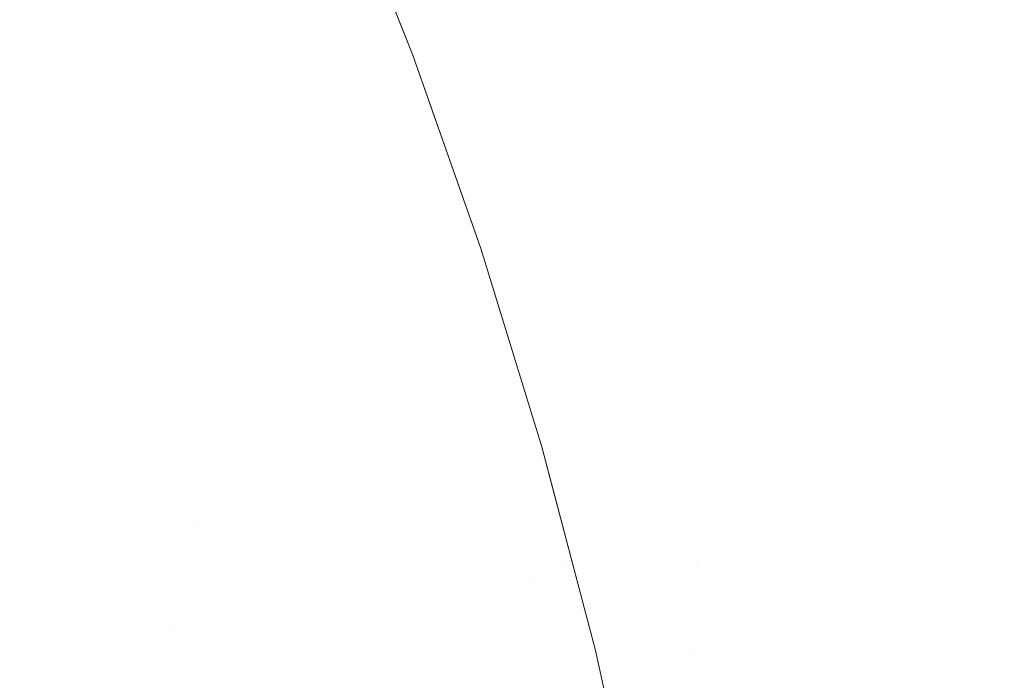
# Model space of a CAD drawing. Header units: centimetres. Extents: x -21.6 to 22.7, y 3.4 to 5.2.
# Tile 157 of 256: x -6.7249 to -6.7035, y 5.1276 to 5.142. Entities that reach past the tile are written whole.
import ezdxf

# ---------------------------------------------------------------- set-up
doc = ezdxf.new("R2010")
doc.units = ezdxf.units.CM
doc.header["$LTSCALE"] = 2.54
doc.layers.add('Lucido design-1', color=7, linetype='Continuous')

# ---------------------------------------------------------------- blocks, each defined once
blk = doc.blocks.new('Gruppo-4-1')
at = {"color": 7, "linetype": 'Continuous', "lineweight": 9}
for points, invisible_edges in [([(-6.717987, 5.145317, -1872.715514), (-6.716369, 5.14124, -1872.715514), (-6.716369, 5.14124, -1872.915514), (-6.717474, 5.144025, -1872.915514)], 10), ([(-6.716369, 5.14124, -1872.715514), (-6.717987, 5.145317, -1872.715514), (-6.717412, 5.144032, -1872.712074), (-6.716618, 5.142016, -1872.712104)], 14), ([(-6.725046, 5.141868, -1872.957266), (-6.725858, 5.14371, -1872.957266), (-6.724976, 5.144288, -1872.954529), (-6.724153, 5.142422, -1872.954529)], 15), ([(-6.721164, 5.144277, -1872.943094), (-6.720354, 5.142333, -1872.943094), (-6.721017, 5.141944, -1872.946019), (-6.72182, 5.14387, -1872.946019)], 15), ([(-6.71681, 5.141934, -1872.921758), (-6.717602, 5.143947, -1872.921758), (-6.717493, 5.144011, -1872.918638), (-6.716699, 5.141995, -1872.918638)], 15), ([(-6.716699, 5.141995, -1872.918638), (-6.717493, 5.144011, -1872.918638), (-6.717474, 5.144025, -1872.915514), (-6.716369, 5.14124, -1872.915514)], 11), ([(-6.72182, 5.14387, -1872.946019), (-6.721017, 5.141944, -1872.946019), (-6.721744, 5.141518, -1872.948903), (-6.722539, 5.143424, -1872.948903)], 15), ([(-6.71725, 5.14169, -1872.927965), (-6.718038, 5.143691, -1872.927965), (-6.717784, 5.14384, -1872.924868), (-6.716993, 5.141832, -1872.924868)], 15), ([(-6.716993, 5.141832, -1872.924868), (-6.717784, 5.14384, -1872.924868), (-6.717602, 5.143947, -1872.921758), (-6.71681, 5.141934, -1872.921758)], 15), ([(-6.717578, 5.141509, -1872.931044), (-6.718363, 5.143501, -1872.931044), (-6.718038, 5.143691, -1872.927965), (-6.71725, 5.14169, -1872.927965)], 15), ([(-6.722539, 5.143424, -1872.948903), (-6.721744, 5.141518, -1872.948903), (-6.722531, 5.141056, -1872.95174), (-6.723317, 5.142941, -1872.95174)], 15), ([(-6.717978, 5.141287, -1872.934101), (-6.718758, 5.143269, -1872.934101), (-6.718363, 5.143501, -1872.931044), (-6.717578, 5.141509, -1872.931044)], 15), ([(-6.718447, 5.141027, -1872.93713), (-6.719223, 5.142996, -1872.93713), (-6.718758, 5.143269, -1872.934101), (-6.717978, 5.141287, -1872.934101)], 15), ([(-6.723317, 5.142941, -1872.95174), (-6.722531, 5.141056, -1872.95174), (-6.723377, 5.140559, -1872.954529), (-6.724153, 5.142422, -1872.954529)], 15), ([(-6.718985, 5.140729, -1872.940129), (-6.719755, 5.142684, -1872.940129), (-6.719223, 5.142996, -1872.93713), (-6.718447, 5.141027, -1872.93713)], 15), ([(-6.719591, 5.140394, -1872.943094), (-6.720354, 5.142333, -1872.943094), (-6.719755, 5.142684, -1872.940129), (-6.718985, 5.140729, -1872.940129)], 15), ([(22.630348, 5.13848, -1872.223126), (22.630348, 5.142474, -1872.224883), (-21.503423, 5.142474, -1872.224883), (-21.503423, 5.142012, -1872.22468)], 10), ([(-6.724153, 5.142422, -1872.954529), (-6.723377, 5.140559, -1872.954529), (-6.72428, 5.14003, -1872.957266), (-6.725046, 5.141868, -1872.957266)], 15), ([(-6.720261, 5.140023, -1872.946019), (-6.721017, 5.141944, -1872.946019), (-6.720354, 5.142333, -1872.943094), (-6.719591, 5.140394, -1872.943094)], 15), ([(-21.503423, 5.142012, -1872.22468), (-21.503423, 5.139998, -1872.223794), (22.630348, 5.13848, -1872.223126)], 10), ([(-6.725046, 5.141868, -1872.957266), (-6.72428, 5.14003, -1872.957266), (-6.725237, 5.139469, -1872.959948), (-6.725992, 5.141281, -1872.959948)], 15), ([(-6.720995, 5.139617, -1872.948903), (-6.721744, 5.141518, -1872.948903), (-6.721017, 5.141944, -1872.946019), (-6.720261, 5.140023, -1872.946019)], 15), ([(-6.716993, 5.141832, -1872.924868), (-6.716251, 5.139833, -1872.924868), (-6.71651, 5.139698, -1872.927965), (-6.71725, 5.14169, -1872.927965)], 15), ([(-6.71681, 5.141934, -1872.921758), (-6.716065, 5.13993, -1872.921758), (-6.716251, 5.139833, -1872.924868), (-6.716993, 5.141832, -1872.924868)], 15), ([(-6.716699, 5.141995, -1872.918638), (-6.715953, 5.139988, -1872.918638), (-6.716065, 5.13993, -1872.921758), (-6.71681, 5.141934, -1872.921758)], 15), ([(-6.715953, 5.139988, -1872.918638), (-6.716699, 5.141995, -1872.918638), (-6.716369, 5.14124, -1872.915514)], 11), ([(-6.716485, 5.142016, -1872.708698), (-6.715741, 5.140007, -1872.708754), (-6.715872, 5.140007, -1872.712132), (-6.716618, 5.142016, -1872.712104)], 15), ([(-6.716618, 5.142016, -1872.712104), (-6.715872, 5.140007, -1872.712132), (-6.716369, 5.14124, -1872.715514)], 11), ([(-6.716264, 5.142016, -1872.705303), (-6.715522, 5.140007, -1872.705387), (-6.715741, 5.140007, -1872.708754), (-6.716485, 5.142016, -1872.708698)], 15), ([(-6.715956, 5.142016, -1872.701923), (-6.715216, 5.140007, -1872.702034), (-6.715522, 5.140007, -1872.705387), (-6.716264, 5.142016, -1872.705303)], 15), ([(-6.715561, 5.142016, -1872.698562), (-6.714824, 5.140007, -1872.698701), (-6.715216, 5.140007, -1872.702034), (-6.715956, 5.142016, -1872.701923)], 15), ([(-6.715081, 5.142016, -1872.695225), (-6.714348, 5.140007, -1872.695392), (-6.714824, 5.140007, -1872.698701), (-6.715561, 5.142016, -1872.698562)], 15), ([(-6.714517, 5.142016, -1872.691918), (-6.713789, 5.140007, -1872.692112), (-6.714348, 5.140007, -1872.695392), (-6.715081, 5.142016, -1872.695225)], 15), ([(-6.713871, 5.142016, -1872.688645), (-6.713148, 5.140007, -1872.688866), (-6.713789, 5.140007, -1872.692112), (-6.714517, 5.142016, -1872.691918)], 15), ([(-6.713144, 5.142016, -1872.685409), (-6.712426, 5.140007, -1872.685657), (-6.713148, 5.140007, -1872.688866), (-6.713871, 5.142016, -1872.688645)], 15), ([(-6.712338, 5.142016, -1872.682215), (-6.711627, 5.140007, -1872.682489), (-6.712426, 5.140007, -1872.685657), (-6.713144, 5.142016, -1872.685409)], 15), ([(-6.711456, 5.142016, -1872.679068), (-6.710753, 5.140007, -1872.679368), (-6.711627, 5.140007, -1872.682489), (-6.712338, 5.142016, -1872.682215)], 15), ([(-6.7105, 5.142016, -1872.67597), (-6.709804, 5.140007, -1872.676296), (-6.710753, 5.140007, -1872.679368), (-6.711456, 5.142016, -1872.679068)], 15), ([(-6.709472, 5.142016, -1872.672926), (-6.708785, 5.140007, -1872.673276), (-6.709804, 5.140007, -1872.676296), (-6.7105, 5.142016, -1872.67597)], 15), ([(-6.708376, 5.142016, -1872.669939), (-6.707698, 5.140007, -1872.670313), (-6.708785, 5.140007, -1872.673276), (-6.709472, 5.142016, -1872.672926)], 15), ([(-6.707214, 5.142016, -1872.667011), (-6.706546, 5.140007, -1872.66741), (-6.707698, 5.140007, -1872.670313), (-6.708376, 5.142016, -1872.669939)], 15), ([(-6.705989, 5.142016, -1872.664146), (-6.70533, 5.140007, -1872.664568), (-6.706546, 5.140007, -1872.66741), (-6.707214, 5.142016, -1872.667011)], 15), ([(-6.704703, 5.142016, -1872.661346), (-6.704056, 5.140007, -1872.661792), (-6.70533, 5.140007, -1872.664568), (-6.705989, 5.142016, -1872.664146)], 15), ([(-6.703361, 5.142016, -1872.658614), (-6.702725, 5.140007, -1872.659082), (-6.704056, 5.140007, -1872.661792), (-6.704703, 5.142016, -1872.661346)], 15), ([(-6.71725, 5.14169, -1872.927965), (-6.71651, 5.139698, -1872.927965), (-6.716841, 5.139524, -1872.931044), (-6.717578, 5.141509, -1872.931044)], 15), ([(-6.721791, 5.139176, -1872.95174), (-6.722531, 5.141056, -1872.95174), (-6.721744, 5.141518, -1872.948903), (-6.720995, 5.139617, -1872.948903)], 15), ([(-6.717578, 5.141509, -1872.931044), (-6.716841, 5.139524, -1872.931044), (-6.717245, 5.139314, -1872.934101), (-6.717978, 5.141287, -1872.934101)], 15), ([(-6.717978, 5.141287, -1872.934101), (-6.717245, 5.139314, -1872.934101), (-6.717719, 5.139066, -1872.93713), (-6.718447, 5.141027, -1872.93713)], 15), ([(-6.716369, 5.14124, -1872.715514), (-6.714892, 5.137036, -1872.715514), (-6.714892, 5.137036, -1872.915514), (-6.715934, 5.140001, -1872.915514)], 10), ([(-6.715934, 5.140001, -1872.915514), (-6.716369, 5.14124, -1872.915514), (-6.716369, 5.14124, -1872.715514)], 10), ([(-6.714892, 5.137036, -1872.715514), (-6.716369, 5.14124, -1872.715514), (-6.715872, 5.140007, -1872.712132), (-6.715173, 5.138008, -1872.712158)], 14), ([(-6.716369, 5.14124, -1872.915514), (-6.715934, 5.140001, -1872.915514), (-6.715953, 5.139988, -1872.918638)], 10), ([(-6.722646, 5.138703, -1872.954529), (-6.723377, 5.140559, -1872.954529), (-6.722531, 5.141056, -1872.95174), (-6.721791, 5.139176, -1872.95174)], 15), ([(-6.718447, 5.141027, -1872.93713), (-6.717719, 5.139066, -1872.93713), (-6.718262, 5.138783, -1872.940129), (-6.718985, 5.140729, -1872.940129)], 15), ([(-6.723558, 5.138198, -1872.957266), (-6.72428, 5.14003, -1872.957266), (-6.723377, 5.140559, -1872.954529), (-6.722646, 5.138703, -1872.954529)], 15), ([(-6.718985, 5.140729, -1872.940129), (-6.718262, 5.138783, -1872.940129), (-6.718873, 5.138464, -1872.943094), (-6.719591, 5.140394, -1872.943094)], 15), ([(-6.719591, 5.140394, -1872.943094), (-6.718873, 5.138464, -1872.943094), (-6.719551, 5.13811, -1872.946019), (-6.720261, 5.140023, -1872.946019)], 15), ([(-21.503423, 5.139998, -1872.223794), (-21.503423, 5.13848, -1872.223126), (22.630348, 5.13848, -1872.223126)], 10), ([(-6.724525, 5.137662, -1872.959948), (-6.725237, 5.139469, -1872.959948), (-6.72428, 5.14003, -1872.957266), (-6.723558, 5.138198, -1872.957266)], 15), ([(-6.720261, 5.140023, -1872.946019), (-6.719551, 5.13811, -1872.946019), (-6.720292, 5.137724, -1872.948903), (-6.720995, 5.139617, -1872.948903)], 15), ([(-6.715554, 5.137843, -1872.924868), (-6.716251, 5.139833, -1872.924868), (-6.716065, 5.13993, -1872.921758), (-6.715367, 5.137935, -1872.921758)], 15), ([(-6.715367, 5.137935, -1872.921758), (-6.716065, 5.13993, -1872.921758), (-6.715953, 5.139988, -1872.918638), (-6.715254, 5.13799, -1872.918638)], 15), ([(-6.715254, 5.13799, -1872.918638), (-6.715953, 5.139988, -1872.918638), (-6.715934, 5.140001, -1872.915514), (-6.714892, 5.137036, -1872.915514)], 11), ([(-6.715173, 5.138008, -1872.712158), (-6.715872, 5.140007, -1872.712132), (-6.715741, 5.140007, -1872.708754), (-6.715043, 5.138008, -1872.708807)], 15), ([(-6.715043, 5.138008, -1872.708807), (-6.715741, 5.140007, -1872.708754), (-6.715522, 5.140007, -1872.705387), (-6.714825, 5.138008, -1872.705466)], 15), ([(-6.714825, 5.138008, -1872.705466), (-6.715522, 5.140007, -1872.705387), (-6.715216, 5.140007, -1872.702034), (-6.714522, 5.138008, -1872.702139)], 15), ([(-6.714522, 5.138008, -1872.702139), (-6.715216, 5.140007, -1872.702034), (-6.714824, 5.140007, -1872.698701), (-6.714134, 5.138008, -1872.698832)], 15), ([(-6.714134, 5.138008, -1872.698832), (-6.714824, 5.140007, -1872.698701), (-6.714348, 5.140007, -1872.695392), (-6.713661, 5.138008, -1872.695549)], 15), ([(-6.713661, 5.138008, -1872.695549), (-6.714348, 5.140007, -1872.695392), (-6.713789, 5.140007, -1872.692112), (-6.713106, 5.138008, -1872.692294)], 15), ([(-6.713106, 5.138008, -1872.692294), (-6.713789, 5.140007, -1872.692112), (-6.713148, 5.140007, -1872.688866), (-6.71247, 5.138008, -1872.689073)], 15), ([(-6.71247, 5.138008, -1872.689073), (-6.713148, 5.140007, -1872.688866), (-6.712426, 5.140007, -1872.685657), (-6.711754, 5.138008, -1872.685889)], 15), ([(-6.711754, 5.138008, -1872.685889), (-6.712426, 5.140007, -1872.685657), (-6.711627, 5.140007, -1872.682489), (-6.710961, 5.138008, -1872.682746)], 15), ([(-6.710961, 5.138008, -1872.682746), (-6.711627, 5.140007, -1872.682489), (-6.710753, 5.140007, -1872.679368), (-6.710093, 5.138008, -1872.679649)], 15), ([(-6.710093, 5.138008, -1872.679649), (-6.710753, 5.140007, -1872.679368), (-6.709804, 5.140007, -1872.676296), (-6.709153, 5.138008, -1872.6766)], 15), ([(-6.709153, 5.138008, -1872.6766), (-6.709804, 5.140007, -1872.676296), (-6.708785, 5.140007, -1872.673276), (-6.708141, 5.138008, -1872.673605)], 15), ([(-6.708141, 5.138008, -1872.673605), (-6.708785, 5.140007, -1872.673276), (-6.707698, 5.140007, -1872.670313), (-6.707063, 5.138008, -1872.670665)], 15), ([(-6.707063, 5.138008, -1872.670665), (-6.707698, 5.140007, -1872.670313), (-6.706546, 5.140007, -1872.66741), (-6.705919, 5.138008, -1872.667784)], 15), ([(-6.705919, 5.138008, -1872.667784), (-6.706546, 5.140007, -1872.66741), (-6.70533, 5.140007, -1872.664568), (-6.704713, 5.138008, -1872.664964)], 15), ([(-6.704713, 5.138008, -1872.664964), (-6.70533, 5.140007, -1872.664568), (-6.704056, 5.140007, -1872.661792), (-6.703449, 5.138008, -1872.662209)], 15), ([(-6.703449, 5.138008, -1872.662209), (-6.704056, 5.140007, -1872.661792), (-6.702725, 5.140007, -1872.659082), (-6.702128, 5.138008, -1872.659521)], 15), ([(-6.716151, 5.13755, -1872.931044), (-6.716841, 5.139524, -1872.931044), (-6.71651, 5.139698, -1872.927965), (-6.715816, 5.137714, -1872.927965)], 15), ([(-6.715816, 5.137714, -1872.927965), (-6.71651, 5.139698, -1872.927965), (-6.716251, 5.139833, -1872.924868), (-6.715554, 5.137843, -1872.924868)], 15), ([(-6.725545, 5.137098, -1872.962573), (-6.726246, 5.138877, -1872.962573), (-6.725237, 5.139469, -1872.959948), (-6.724525, 5.137662, -1872.959948)], 15), ([(-6.720995, 5.139617, -1872.948903), (-6.720292, 5.137724, -1872.948903), (-6.721095, 5.137304, -1872.95174), (-6.721791, 5.139176, -1872.95174)], 15), ([(-6.716558, 5.13735, -1872.934101), (-6.717245, 5.139314, -1872.934101), (-6.716841, 5.139524, -1872.931044), (-6.716151, 5.13755, -1872.931044)], 15), ([(-6.717036, 5.137115, -1872.93713), (-6.717719, 5.139066, -1872.93713), (-6.717245, 5.139314, -1872.934101), (-6.716558, 5.13735, -1872.934101)], 15), ([(-6.721791, 5.139176, -1872.95174), (-6.721095, 5.137304, -1872.95174), (-6.721959, 5.136853, -1872.954529), (-6.722646, 5.138703, -1872.954529)], 15), ([(-6.717585, 5.136846, -1872.940129), (-6.718262, 5.138783, -1872.940129), (-6.717719, 5.139066, -1872.93713), (-6.717036, 5.137115, -1872.93713)], 15), ([(-6.722646, 5.138703, -1872.954529), (-6.721959, 5.136853, -1872.954529), (-6.72288, 5.136373, -1872.957266), (-6.723558, 5.138198, -1872.957266)], 15), ([(-6.718201, 5.136543, -1872.943094), (-6.718873, 5.138464, -1872.943094), (-6.718262, 5.138783, -1872.940129), (-6.717585, 5.136846, -1872.940129)], 15), ([(22.630348, 5.13848, -1872.223126), (-21.503423, 5.13848, -1872.223126), (-21.503423, 5.134414, -1872.221545), (22.630348, 5.134414, -1872.221545)], 5), ([(-6.718885, 5.136207, -1872.946019), (-6.719551, 5.13811, -1872.946019), (-6.718873, 5.138464, -1872.943094), (-6.718201, 5.136543, -1872.943094)], 15), ([(-6.723558, 5.138198, -1872.957266), (-6.72288, 5.136373, -1872.957266), (-6.723857, 5.135863, -1872.959948), (-6.724525, 5.137662, -1872.959948)], 15), ([(-6.719633, 5.135839, -1872.948903), (-6.720292, 5.137724, -1872.948903), (-6.719551, 5.13811, -1872.946019), (-6.718885, 5.136207, -1872.946019)], 15), ([(-6.715254, 5.13799, -1872.918638), (-6.714601, 5.136004, -1872.918638), (-6.714714, 5.135951, -1872.921758), (-6.715367, 5.137935, -1872.921758)], 15), ([(-6.714601, 5.136004, -1872.918638), (-6.715254, 5.13799, -1872.918638), (-6.714892, 5.137036, -1872.915514)], 11), ([(-6.715043, 5.138008, -1872.708807), (-6.71439, 5.136021, -1872.708856), (-6.71452, 5.136021, -1872.712183), (-6.715173, 5.138008, -1872.712158)], 15), ([(-6.715173, 5.138008, -1872.712158), (-6.71452, 5.136021, -1872.712183), (-6.714892, 5.137036, -1872.715514)], 11), ([(-6.714825, 5.138008, -1872.705466), (-6.714174, 5.136021, -1872.705539), (-6.71439, 5.136021, -1872.708856), (-6.715043, 5.138008, -1872.708807)], 15), ([(-6.714522, 5.138008, -1872.702139), (-6.713873, 5.136021, -1872.702237), (-6.714174, 5.136021, -1872.705539), (-6.714825, 5.138008, -1872.705466)], 15), ([(-6.714134, 5.138008, -1872.698832), (-6.713488, 5.136021, -1872.698954), (-6.713873, 5.136021, -1872.702237), (-6.714522, 5.138008, -1872.702139)], 15), ([(-6.713661, 5.138008, -1872.695549), (-6.713019, 5.136021, -1872.695695), (-6.713488, 5.136021, -1872.698954), (-6.714134, 5.138008, -1872.698832)], 15), ([(-6.713106, 5.138008, -1872.692294), (-6.712468, 5.136021, -1872.692464), (-6.713019, 5.136021, -1872.695695), (-6.713661, 5.138008, -1872.695549)], 15), ([(-6.71247, 5.138008, -1872.689073), (-6.711836, 5.136021, -1872.689266), (-6.712468, 5.136021, -1872.692464), (-6.713106, 5.138008, -1872.692294)], 15), ([(-6.711754, 5.138008, -1872.685889), (-6.711126, 5.136021, -1872.686106), (-6.711836, 5.136021, -1872.689266), (-6.71247, 5.138008, -1872.689073)], 15), ([(-6.710961, 5.138008, -1872.682746), (-6.710339, 5.136021, -1872.682986), (-6.711126, 5.136021, -1872.686106), (-6.711754, 5.138008, -1872.685889)], 15), ([(-6.710093, 5.138008, -1872.679649), (-6.709477, 5.136021, -1872.679911), (-6.710339, 5.136021, -1872.682986), (-6.710961, 5.138008, -1872.682746)], 15), ([(-6.709153, 5.138008, -1872.6766), (-6.708543, 5.136021, -1872.676885), (-6.709477, 5.136021, -1872.679911), (-6.710093, 5.138008, -1872.679649)], 15), ([(-6.708141, 5.138008, -1872.673605), (-6.707539, 5.136021, -1872.673912), (-6.708543, 5.136021, -1872.676885), (-6.709153, 5.138008, -1872.6766)], 15), ([(-6.707063, 5.138008, -1872.670665), (-6.706469, 5.136021, -1872.670993), (-6.707539, 5.136021, -1872.673912), (-6.708141, 5.138008, -1872.673605)], 15), ([(-6.705919, 5.138008, -1872.667784), (-6.705333, 5.136021, -1872.668133), (-6.706469, 5.136021, -1872.670993), (-6.707063, 5.138008, -1872.670665)], 15), ([(-6.704713, 5.138008, -1872.664964), (-6.704136, 5.136021, -1872.665335), (-6.705333, 5.136021, -1872.668133), (-6.705919, 5.138008, -1872.667784)], 15), ([(-6.703449, 5.138008, -1872.662209), (-6.702881, 5.136021, -1872.6626), (-6.704136, 5.136021, -1872.665335), (-6.704713, 5.138008, -1872.664964)], 15), ([(-6.715554, 5.137843, -1872.924868), (-6.714903, 5.135864, -1872.924868), (-6.715167, 5.135742, -1872.927965), (-6.715816, 5.137714, -1872.927965)], 15), ([(-6.715367, 5.137935, -1872.921758), (-6.714714, 5.135951, -1872.921758), (-6.714903, 5.135864, -1872.924868), (-6.715554, 5.137843, -1872.924868)], 15), ([(-6.724525, 5.137662, -1872.959948), (-6.723857, 5.135863, -1872.959948), (-6.724887, 5.135325, -1872.962573), (-6.725545, 5.137098, -1872.962573)], 15), ([(-6.720444, 5.135441, -1872.95174), (-6.721095, 5.137304, -1872.95174), (-6.720292, 5.137724, -1872.948903), (-6.719633, 5.135839, -1872.948903)], 15), ([(-6.716151, 5.13755, -1872.931044), (-6.715505, 5.135587, -1872.931044), (-6.715915, 5.135397, -1872.934101), (-6.716558, 5.13735, -1872.934101)], 15), ([(-6.715816, 5.137714, -1872.927965), (-6.715167, 5.135742, -1872.927965), (-6.715505, 5.135587, -1872.931044), (-6.716151, 5.13755, -1872.931044)], 15), ([(-6.716558, 5.13735, -1872.934101), (-6.715915, 5.135397, -1872.934101), (-6.716398, 5.135174, -1872.93713), (-6.717036, 5.137115, -1872.93713)], 15), ([(-6.721315, 5.135013, -1872.954529), (-6.721959, 5.136853, -1872.954529), (-6.721095, 5.137304, -1872.95174), (-6.720444, 5.135441, -1872.95174)], 15), ([(-6.717036, 5.137115, -1872.93713), (-6.716398, 5.135174, -1872.93713), (-6.716951, 5.134919, -1872.940129), (-6.717585, 5.136846, -1872.940129)], 15), ([(-6.725545, 5.137098, -1872.962573), (-6.724887, 5.135325, -1872.962573), (-6.725967, 5.134762, -1872.965138), (-6.726615, 5.136505, -1872.965138)], 15), ([(-6.714892, 5.137036, -1872.715514), (-6.713564, 5.132715, -1872.715514), (-6.713564, 5.132715, -1872.915514), (-6.714579, 5.136016, -1872.915514)], 10), ([(-6.714579, 5.136016, -1872.915514), (-6.714892, 5.137036, -1872.915514), (-6.714892, 5.137036, -1872.715514)], 10), ([(-6.713564, 5.132715, -1872.715514), (-6.714892, 5.137036, -1872.715514), (-6.71452, 5.136021, -1872.712183), (-6.71391, 5.134046, -1872.712206)], 14), ([(-6.714892, 5.137036, -1872.915514), (-6.714579, 5.136016, -1872.915514), (-6.714601, 5.136004, -1872.918638)], 10), ([(-6.722245, 5.134556, -1872.957266), (-6.72288, 5.136373, -1872.957266), (-6.721959, 5.136853, -1872.954529), (-6.721315, 5.135013, -1872.954529)], 15), ([(-6.717585, 5.136846, -1872.940129), (-6.716951, 5.134919, -1872.940129), (-6.717573, 5.134632, -1872.943094), (-6.718201, 5.136543, -1872.943094)], 15), ([(-6.718201, 5.136543, -1872.943094), (-6.717573, 5.134632, -1872.943094), (-6.718262, 5.134314, -1872.946019), (-6.718885, 5.136207, -1872.946019)], 15), ([(-6.723231, 5.134072, -1872.959948), (-6.723857, 5.135863, -1872.959948), (-6.72288, 5.136373, -1872.957266), (-6.722245, 5.134556, -1872.957266)], 15), ([(-6.718885, 5.136207, -1872.946019), (-6.718262, 5.134314, -1872.946019), (-6.719016, 5.133966, -1872.948903), (-6.719633, 5.135839, -1872.948903)], 15), ([(-6.72427, 5.133562, -1872.962573), (-6.724887, 5.135325, -1872.962573), (-6.723857, 5.135863, -1872.959948), (-6.723231, 5.134072, -1872.959948)], 15), ([(-6.719633, 5.135839, -1872.948903), (-6.719016, 5.133966, -1872.948903), (-6.719834, 5.133589, -1872.95174), (-6.720444, 5.135441, -1872.95174)], 15), ([(-6.714562, 5.133783, -1872.927965), (-6.715167, 5.135742, -1872.927965), (-6.714903, 5.135864, -1872.924868), (-6.714296, 5.133898, -1872.924868)], 15), ([(-6.714296, 5.133898, -1872.924868), (-6.714903, 5.135864, -1872.924868), (-6.714714, 5.135951, -1872.921758), (-6.714106, 5.13398, -1872.921758)], 15), ([(-6.714106, 5.13398, -1872.921758), (-6.714714, 5.135951, -1872.921758), (-6.714601, 5.136004, -1872.918638), (-6.713992, 5.13403, -1872.918638)], 15), ([(-6.713992, 5.13403, -1872.918638), (-6.714601, 5.136004, -1872.918638), (-6.714579, 5.136016, -1872.915514), (-6.713564, 5.132715, -1872.915514)], 11), ([(-6.71391, 5.134046, -1872.712206), (-6.71452, 5.136021, -1872.712183), (-6.71439, 5.136021, -1872.708856), (-6.713782, 5.134046, -1872.708902)], 15), ([(-6.713782, 5.134046, -1872.708902), (-6.71439, 5.136021, -1872.708856), (-6.714174, 5.136021, -1872.705539), (-6.713567, 5.134046, -1872.705608)], 15), ([(-6.713567, 5.134046, -1872.705608), (-6.714174, 5.136021, -1872.705539), (-6.713873, 5.136021, -1872.702237), (-6.713268, 5.134046, -1872.702328)], 15), ([(-6.713268, 5.134046, -1872.702328), (-6.713873, 5.136021, -1872.702237), (-6.713488, 5.136021, -1872.698954), (-6.712885, 5.134046, -1872.699068)], 15), ([(-6.712885, 5.134046, -1872.699068), (-6.713488, 5.136021, -1872.698954), (-6.713019, 5.136021, -1872.695695), (-6.71242, 5.134046, -1872.695831)], 15), ([(-6.71242, 5.134046, -1872.695831), (-6.713019, 5.136021, -1872.695695), (-6.712468, 5.136021, -1872.692464), (-6.711872, 5.134046, -1872.692623)], 15), ([(-6.711872, 5.134046, -1872.692623), (-6.712468, 5.136021, -1872.692464), (-6.711836, 5.136021, -1872.689266), (-6.711245, 5.134046, -1872.689447)], 15), ([(-6.711245, 5.134046, -1872.689447), (-6.711836, 5.136021, -1872.689266), (-6.711126, 5.136021, -1872.686106), (-6.71054, 5.134046, -1872.686308)], 15), ([(-6.71054, 5.134046, -1872.686308), (-6.711126, 5.136021, -1872.686106), (-6.710339, 5.136021, -1872.682986), (-6.709758, 5.134046, -1872.68321)], 15), ([(-6.709758, 5.134046, -1872.68321), (-6.710339, 5.136021, -1872.682986), (-6.709477, 5.136021, -1872.679911), (-6.708902, 5.134046, -1872.680156)], 15), ([(-6.708902, 5.134046, -1872.680156), (-6.709477, 5.136021, -1872.679911), (-6.708543, 5.136021, -1872.676885), (-6.707975, 5.134046, -1872.677151)], 15), ([(-6.707975, 5.134046, -1872.677151), (-6.708543, 5.136021, -1872.676885), (-6.707539, 5.136021, -1872.673912), (-6.706978, 5.134046, -1872.674198)], 15), ([(-6.706978, 5.134046, -1872.674198), (-6.707539, 5.136021, -1872.673912), (-6.706469, 5.136021, -1872.670993), (-6.705915, 5.134046, -1872.6713)], 15), ([(-6.705915, 5.134046, -1872.6713), (-6.706469, 5.136021, -1872.670993), (-6.705333, 5.136021, -1872.668133), (-6.704787, 5.134046, -1872.668459)], 15), ([(-6.704787, 5.134046, -1872.668459), (-6.705333, 5.136021, -1872.668133), (-6.704136, 5.136021, -1872.665335), (-6.703598, 5.134046, -1872.66568)], 15), ([(-6.703598, 5.134046, -1872.66568), (-6.704136, 5.136021, -1872.665335), (-6.702881, 5.136021, -1872.6626), (-6.702352, 5.134046, -1872.662964)], 15), ([(-6.714902, 5.133636, -1872.931044), (-6.715505, 5.135587, -1872.931044), (-6.715167, 5.135742, -1872.927965), (-6.714562, 5.133783, -1872.927965)], 15), ([(-6.720444, 5.135441, -1872.95174), (-6.719834, 5.133589, -1872.95174), (-6.720713, 5.133183, -1872.954529), (-6.721315, 5.135013, -1872.954529)], 15), ([(-6.715803, 5.133246, -1872.93713), (-6.716398, 5.135174, -1872.93713), (-6.715915, 5.135397, -1872.934101), (-6.715316, 5.133457, -1872.934101)], 15), ([(-6.715316, 5.133457, -1872.934101), (-6.715915, 5.135397, -1872.934101), (-6.715505, 5.135587, -1872.931044), (-6.714902, 5.133636, -1872.931044)], 15), ([(-6.72536, 5.133026, -1872.965138), (-6.725967, 5.134762, -1872.965138), (-6.724887, 5.135325, -1872.962573), (-6.72427, 5.133562, -1872.962573)], 15), ([(-6.71636, 5.133005, -1872.940129), (-6.716951, 5.134919, -1872.940129), (-6.716398, 5.135174, -1872.93713), (-6.715803, 5.133246, -1872.93713)], 15), ([(-6.721315, 5.135013, -1872.954529), (-6.720713, 5.133183, -1872.954529), (-6.721651, 5.13275, -1872.957266), (-6.722245, 5.134556, -1872.957266)], 15), ([(-6.716987, 5.132734, -1872.943094), (-6.717573, 5.134632, -1872.943094), (-6.716951, 5.134919, -1872.940129), (-6.71636, 5.133005, -1872.940129)], 15), ([(-6.722245, 5.134556, -1872.957266), (-6.721651, 5.13275, -1872.957266), (-6.722645, 5.132292, -1872.959948), (-6.723231, 5.134072, -1872.959948)], 15), ([(-6.717681, 5.132434, -1872.946019), (-6.718262, 5.134314, -1872.946019), (-6.717573, 5.134632, -1872.943094), (-6.716987, 5.132734, -1872.943094)], 15), ([(22.630348, 5.134414, -1872.221545), (-21.503423, 5.134414, -1872.221545), (-21.503423, 5.130283, -1872.220142), (22.630348, 5.130283, -1872.220142)], 5), ([(-6.718442, 5.132105, -1872.948903), (-6.719016, 5.133966, -1872.948903), (-6.718262, 5.134314, -1872.946019), (-6.717681, 5.132434, -1872.946019)], 15), ([(-6.723231, 5.134072, -1872.959948), (-6.722645, 5.132292, -1872.959948), (-6.723693, 5.131808, -1872.962573), (-6.72427, 5.133562, -1872.962573)], 15), ([(-6.719266, 5.131748, -1872.95174), (-6.719834, 5.133589, -1872.95174), (-6.719016, 5.133966, -1872.948903), (-6.718442, 5.132105, -1872.948903)], 15), ([(-6.714296, 5.133898, -1872.924868), (-6.713732, 5.131946, -1872.924868), (-6.714, 5.131838, -1872.927965), (-6.714562, 5.133783, -1872.927965)], 15), ([(-6.714106, 5.13398, -1872.921758), (-6.71354, 5.132024, -1872.921758), (-6.713732, 5.131946, -1872.924868), (-6.714296, 5.133898, -1872.924868)], 15), ([(-6.713992, 5.13403, -1872.918638), (-6.713425, 5.13207, -1872.918638), (-6.71354, 5.132024, -1872.921758), (-6.714106, 5.13398, -1872.921758)], 15), ([(-6.713425, 5.13207, -1872.918638), (-6.713992, 5.13403, -1872.918638), (-6.713564, 5.132715, -1872.915514)], 11), ([(-6.713782, 5.134046, -1872.708902), (-6.713216, 5.132086, -1872.708944), (-6.713344, 5.132086, -1872.712227), (-6.71391, 5.134046, -1872.712206)], 15), ([(-6.71391, 5.134046, -1872.712206), (-6.713344, 5.132086, -1872.712227), (-6.713564, 5.132715, -1872.715514)], 11), ([(-6.713567, 5.134046, -1872.705608), (-6.713003, 5.132086, -1872.705672), (-6.713216, 5.132086, -1872.708944), (-6.713782, 5.134046, -1872.708902)], 15), ([(-6.713268, 5.134046, -1872.702328), (-6.712706, 5.132086, -1872.702413), (-6.713003, 5.132086, -1872.705672), (-6.713567, 5.134046, -1872.705608)], 15), ([(-6.712885, 5.134046, -1872.699068), (-6.712325, 5.132086, -1872.699174), (-6.712706, 5.132086, -1872.702413), (-6.713268, 5.134046, -1872.702328)], 15), ([(-6.71242, 5.134046, -1872.695831), (-6.711863, 5.132086, -1872.695958), (-6.712325, 5.132086, -1872.699174), (-6.712885, 5.134046, -1872.699068)], 15), ([(-6.711872, 5.134046, -1872.692623), (-6.711319, 5.132086, -1872.69277), (-6.711863, 5.132086, -1872.695958), (-6.71242, 5.134046, -1872.695831)], 15), ([(-6.711245, 5.134046, -1872.689447), (-6.710696, 5.132086, -1872.689615), (-6.711319, 5.132086, -1872.69277), (-6.711872, 5.134046, -1872.692623)], 15), ([(-6.71054, 5.134046, -1872.686308), (-6.709995, 5.132086, -1872.686496), (-6.710696, 5.132086, -1872.689615), (-6.711245, 5.134046, -1872.689447)], 15), ([(-6.709758, 5.134046, -1872.68321), (-6.709218, 5.132086, -1872.683418), (-6.709995, 5.132086, -1872.686496), (-6.71054, 5.134046, -1872.686308)], 15), ([(-6.708902, 5.134046, -1872.680156), (-6.708368, 5.132086, -1872.680384), (-6.709218, 5.132086, -1872.683418), (-6.709758, 5.134046, -1872.68321)], 15), ([(-6.707975, 5.134046, -1872.677151), (-6.707447, 5.132086, -1872.677398), (-6.708368, 5.132086, -1872.680384), (-6.708902, 5.134046, -1872.680156)], 15), ([(-6.706978, 5.134046, -1872.674198), (-6.706456, 5.132086, -1872.674464), (-6.707447, 5.132086, -1872.677398), (-6.707975, 5.134046, -1872.677151)], 15), ([(-6.705915, 5.134046, -1872.6713), (-6.705399, 5.132086, -1872.671584), (-6.706456, 5.132086, -1872.674464), (-6.706978, 5.134046, -1872.674198)], 15), ([(-6.704787, 5.134046, -1872.668459), (-6.704279, 5.132086, -1872.668762), (-6.705399, 5.132086, -1872.671584), (-6.705915, 5.134046, -1872.6713)], 15), ([(-6.703598, 5.134046, -1872.66568), (-6.703098, 5.132086, -1872.666001), (-6.704279, 5.132086, -1872.668762), (-6.704787, 5.134046, -1872.668459)], 15), ([(-6.702352, 5.134046, -1872.662964), (-6.701859, 5.132086, -1872.663302), (-6.703098, 5.132086, -1872.666001), (-6.703598, 5.134046, -1872.66568)], 15), ([(-6.714562, 5.133783, -1872.927965), (-6.714, 5.131838, -1872.927965), (-6.714342, 5.131699, -1872.931044), (-6.714902, 5.133636, -1872.931044)], 15), ([(-6.72427, 5.133562, -1872.962573), (-6.723693, 5.131808, -1872.962573), (-6.724792, 5.131301, -1872.965138), (-6.72536, 5.133026, -1872.965138)], 15), ([(-6.720152, 5.131365, -1872.954529), (-6.720713, 5.133183, -1872.954529), (-6.719834, 5.133589, -1872.95174), (-6.719266, 5.131748, -1872.95174)], 15), ([(-6.714902, 5.133636, -1872.931044), (-6.714342, 5.131699, -1872.931044), (-6.714759, 5.13153, -1872.934101), (-6.715316, 5.133457, -1872.934101)], 15), ([(-6.715803, 5.133246, -1872.93713), (-6.715249, 5.131332, -1872.93713), (-6.71581, 5.131105, -1872.940129), (-6.71636, 5.133005, -1872.940129)], 15), ([(-6.715316, 5.133457, -1872.934101), (-6.714759, 5.13153, -1872.934101), (-6.715249, 5.131332, -1872.93713), (-6.715803, 5.133246, -1872.93713)], 15), ([(-6.721097, 5.130956, -1872.957266), (-6.721651, 5.13275, -1872.957266), (-6.720713, 5.133183, -1872.954529), (-6.720152, 5.131365, -1872.954529)], 15), ([(-6.72536, 5.133026, -1872.965138), (-6.724792, 5.131301, -1872.965138), (-6.72594, 5.130771, -1872.967641), (-6.726498, 5.132467, -1872.967641)], 15), ([(-6.71636, 5.133005, -1872.940129), (-6.71581, 5.131105, -1872.940129), (-6.716442, 5.13085, -1872.943094), (-6.716987, 5.132734, -1872.943094)], 15), ([(-6.722645, 5.132292, -1872.959948), (-6.721651, 5.13275, -1872.957266), (-6.721097, 5.130956, -1872.957266)], 11), ([(-6.716987, 5.132734, -1872.943094), (-6.716442, 5.13085, -1872.943094), (-6.717141, 5.130567, -1872.946019), (-6.717681, 5.132434, -1872.946019)], 15), ([(-6.713564, 5.132715, -1872.715514), (-6.712395, 5.128289, -1872.715514), (-6.712395, 5.128289, -1872.915514), (-6.713397, 5.132083, -1872.915514)], 10), ([(-6.713397, 5.132083, -1872.915514), (-6.713564, 5.132715, -1872.915514), (-6.713564, 5.132715, -1872.715514)], 10), ([(-6.712334, 5.128212, -1872.712265), (-6.712395, 5.128289, -1872.715514), (-6.713564, 5.132715, -1872.715514), (-6.713344, 5.132086, -1872.712227)], 13), ([(-6.713564, 5.132715, -1872.915514), (-6.713397, 5.132083, -1872.915514), (-6.713425, 5.13207, -1872.918638)], 10), ([(-6.717681, 5.132434, -1872.946019), (-6.717141, 5.130567, -1872.946019), (-6.717907, 5.130257, -1872.948903), (-6.718442, 5.132105, -1872.948903)], 15), ([(-6.721591, 5.128766, -1872.959948), (-6.722655, 5.128336, -1872.962573), (-6.723693, 5.131808, -1872.962573), (-6.722645, 5.132292, -1872.959948)], 15), ([(-6.721591, 5.128766, -1872.959948), (-6.722645, 5.132292, -1872.959948), (-6.721097, 5.130956, -1872.957266)], 11), ([(-6.718442, 5.132105, -1872.948903), (-6.717907, 5.130257, -1872.948903), (-6.718738, 5.129921, -1872.95174), (-6.719266, 5.131748, -1872.95174)], 15), ([(-6.713209, 5.130009, -1872.924868), (-6.713732, 5.131946, -1872.924868), (-6.71354, 5.132024, -1872.921758), (-6.713016, 5.130082, -1872.921758)], 15), ([(-6.713016, 5.130082, -1872.921758), (-6.71354, 5.132024, -1872.921758), (-6.713425, 5.13207, -1872.918638)], 11), ([(-6.713425, 5.13207, -1872.918638), (-6.713397, 5.132083, -1872.915514), (-6.712395, 5.128289, -1872.915514), (-6.712415, 5.128198, -1872.918638)], 13), ([(-6.713425, 5.13207, -1872.918638), (-6.712415, 5.128198, -1872.918638), (-6.713016, 5.130082, -1872.921758)], 11), ([(-6.713344, 5.132086, -1872.712227), (-6.713216, 5.132086, -1872.708944), (-6.712207, 5.128212, -1872.70902), (-6.712334, 5.128212, -1872.712265)], 15), ([(-6.711997, 5.128212, -1872.705785), (-6.712207, 5.128212, -1872.70902), (-6.713216, 5.132086, -1872.708944), (-6.713003, 5.132086, -1872.705672)], 15), ([(-6.713003, 5.132086, -1872.705672), (-6.712706, 5.132086, -1872.702413), (-6.711703, 5.128212, -1872.702565), (-6.711997, 5.128212, -1872.705785)], 15), ([(-6.711327, 5.128212, -1872.699363), (-6.711703, 5.128212, -1872.702565), (-6.712706, 5.132086, -1872.702413), (-6.712325, 5.132086, -1872.699174)], 15), ([(-6.712325, 5.132086, -1872.699174), (-6.711863, 5.132086, -1872.695958), (-6.71087, 5.128212, -1872.696184), (-6.711327, 5.128212, -1872.699363)], 15), ([(-6.710332, 5.128212, -1872.693033), (-6.71087, 5.128212, -1872.696184), (-6.711863, 5.132086, -1872.695958), (-6.711319, 5.132086, -1872.69277)], 15), ([(-6.710332, 5.128212, -1872.693033), (-6.711319, 5.132086, -1872.69277), (-6.710187, 5.130141, -1872.68977)], 11), ([(-6.711319, 5.132086, -1872.69277), (-6.710696, 5.132086, -1872.689615), (-6.710187, 5.130141, -1872.68977)], 11), ([(-6.710187, 5.130141, -1872.68977), (-6.710696, 5.132086, -1872.689615), (-6.709995, 5.132086, -1872.686496), (-6.70949, 5.130141, -1872.68667)], 15), ([(-6.70949, 5.130141, -1872.68667), (-6.709995, 5.132086, -1872.686496), (-6.709218, 5.132086, -1872.683418), (-6.708718, 5.130141, -1872.683611)], 15), ([(-6.708718, 5.130141, -1872.683611), (-6.709218, 5.132086, -1872.683418), (-6.708368, 5.132086, -1872.680384), (-6.707873, 5.130141, -1872.680595)], 15), ([(-6.707873, 5.130141, -1872.680595), (-6.708368, 5.132086, -1872.680384), (-6.707447, 5.132086, -1872.677398), (-6.706957, 5.130141, -1872.677627)], 15), ([(-6.706957, 5.130141, -1872.677627), (-6.707447, 5.132086, -1872.677398), (-6.706456, 5.132086, -1872.674464), (-6.705972, 5.130141, -1872.67471)], 15), ([(-6.705972, 5.130141, -1872.67471), (-6.706456, 5.132086, -1872.674464), (-6.705399, 5.132086, -1872.671584), (-6.704922, 5.130141, -1872.671848)], 15), ([(-6.704922, 5.130141, -1872.671848), (-6.705399, 5.132086, -1872.671584), (-6.704279, 5.132086, -1872.668762), (-6.703809, 5.130141, -1872.669043)], 15), ([(-6.703809, 5.130141, -1872.669043), (-6.704279, 5.132086, -1872.668762), (-6.703098, 5.132086, -1872.666001), (-6.702635, 5.130141, -1872.666298)], 15), ([(-6.724792, 5.131301, -1872.965138), (-6.723693, 5.131808, -1872.962573), (-6.722655, 5.128336, -1872.962573), (-6.723771, 5.127884, -1872.965138)], 15), ([(-6.719266, 5.131748, -1872.95174), (-6.718738, 5.129921, -1872.95174), (-6.71963, 5.12956, -1872.954529), (-6.720152, 5.131365, -1872.954529)], 15), ([(-6.713823, 5.129778, -1872.931044), (-6.714342, 5.131699, -1872.931044), (-6.714, 5.131838, -1872.927965), (-6.713478, 5.129908, -1872.927965)], 15), ([(-6.713478, 5.129908, -1872.927965), (-6.714, 5.131838, -1872.927965), (-6.713732, 5.131946, -1872.924868), (-6.713209, 5.130009, -1872.924868)], 15), ([(-6.714759, 5.13153, -1872.934101), (-6.714342, 5.131699, -1872.931044), (-6.713823, 5.129778, -1872.931044)], 11), ([(-6.720152, 5.131365, -1872.954529), (-6.71963, 5.12956, -1872.954529), (-6.720582, 5.129175, -1872.957266), (-6.721097, 5.130956, -1872.957266)], 15), ([(-6.714263, 5.12755, -1872.93713), (-6.714831, 5.12735, -1872.940129), (-6.71581, 5.131105, -1872.940129), (-6.715249, 5.131332, -1872.93713)], 15), ([(-6.715249, 5.131332, -1872.93713), (-6.714759, 5.13153, -1872.934101), (-6.713766, 5.127724, -1872.934101), (-6.714263, 5.12755, -1872.93713)], 15), ([(-6.713766, 5.127724, -1872.934101), (-6.714759, 5.13153, -1872.934101), (-6.713823, 5.129778, -1872.931044)], 11), ([(-6.723771, 5.127884, -1872.965138), (-6.724936, 5.127413, -1872.967641), (-6.72594, 5.130771, -1872.967641), (-6.724792, 5.131301, -1872.965138)], 15), ([(-6.716442, 5.13085, -1872.943094), (-6.71581, 5.131105, -1872.940129), (-6.714831, 5.12735, -1872.940129), (-6.715471, 5.127126, -1872.943094)], 15), ([(-6.721097, 5.130956, -1872.957266), (-6.720582, 5.129175, -1872.957266), (-6.721591, 5.128766, -1872.959948)], 11), ([(-6.715471, 5.127126, -1872.943094), (-6.716179, 5.126877, -1872.946019), (-6.717141, 5.130567, -1872.946019), (-6.716442, 5.13085, -1872.943094)], 15), ([(-6.717907, 5.130257, -1872.948903), (-6.717141, 5.130567, -1872.946019), (-6.716179, 5.126877, -1872.946019), (-6.716955, 5.126605, -1872.948903)], 15), ([(22.630348, 5.128205, -1872.219537), (22.630348, 5.130283, -1872.220142), (-21.503423, 5.130283, -1872.220142), (-21.503423, 5.128205, -1872.219537)], 10), ([(-6.716955, 5.126605, -1872.948903), (-6.717796, 5.12631, -1872.95174), (-6.718738, 5.129921, -1872.95174), (-6.717907, 5.130257, -1872.948903)], 15), ([(-6.713016, 5.130082, -1872.921758), (-6.712532, 5.128157, -1872.921758), (-6.712726, 5.128089, -1872.924868), (-6.713209, 5.130009, -1872.924868)], 15), ([(-6.712415, 5.128198, -1872.918638), (-6.712532, 5.128157, -1872.921758), (-6.713016, 5.130082, -1872.921758)], 11), ([(-6.710187, 5.130141, -1872.68977), (-6.709716, 5.128212, -1872.689914), (-6.710332, 5.128212, -1872.693033)], 11), ([(-6.70949, 5.130141, -1872.68667), (-6.709024, 5.128212, -1872.686831), (-6.709716, 5.128212, -1872.689914), (-6.710187, 5.130141, -1872.68977)], 15), ([(-6.708718, 5.130141, -1872.683611), (-6.708256, 5.128212, -1872.683789), (-6.709024, 5.128212, -1872.686831), (-6.70949, 5.130141, -1872.68667)], 15), ([(-6.707873, 5.130141, -1872.680595), (-6.707416, 5.128212, -1872.68079), (-6.708256, 5.128212, -1872.683789), (-6.708718, 5.130141, -1872.683611)], 15), ([(-6.706957, 5.130141, -1872.677627), (-6.706505, 5.128212, -1872.677839), (-6.707416, 5.128212, -1872.68079), (-6.707873, 5.130141, -1872.680595)], 15), ([(-6.705972, 5.130141, -1872.67471), (-6.705526, 5.128212, -1872.674938), (-6.706505, 5.128212, -1872.677839), (-6.706957, 5.130141, -1872.677627)], 15), ([(-6.704922, 5.130141, -1872.671848), (-6.704481, 5.128212, -1872.672092), (-6.705526, 5.128212, -1872.674938), (-6.705972, 5.130141, -1872.67471)], 15), ([(-6.703809, 5.130141, -1872.669043), (-6.703374, 5.128212, -1872.669303), (-6.704481, 5.128212, -1872.672092), (-6.704922, 5.130141, -1872.671848)], 15), ([(-6.702635, 5.130141, -1872.666298), (-6.702207, 5.128212, -1872.666573), (-6.703374, 5.128212, -1872.669303), (-6.703809, 5.130141, -1872.669043)], 15), ([(-6.71963, 5.12956, -1872.954529), (-6.718738, 5.129921, -1872.95174), (-6.717796, 5.12631, -1872.95174), (-6.718699, 5.125993, -1872.954529)], 15), ([(-6.713478, 5.129908, -1872.927965), (-6.712997, 5.127994, -1872.927965), (-6.713344, 5.127872, -1872.931044), (-6.713823, 5.129778, -1872.931044)], 15), ([(-6.713209, 5.130009, -1872.924868), (-6.712726, 5.128089, -1872.924868), (-6.712997, 5.127994, -1872.927965), (-6.713478, 5.129908, -1872.927965)], 15), ([(-6.713823, 5.129778, -1872.931044), (-6.713344, 5.127872, -1872.931044), (-6.713766, 5.127724, -1872.934101)], 11), ([(-6.718699, 5.125993, -1872.954529), (-6.719663, 5.125655, -1872.957266), (-6.720582, 5.129175, -1872.957266), (-6.71963, 5.12956, -1872.954529)], 15), ([(-6.721591, 5.128766, -1872.959948), (-6.720582, 5.129175, -1872.957266), (-6.719663, 5.125655, -1872.957266), (-6.720686, 5.125296, -1872.959948)], 15), ([(-6.720686, 5.125296, -1872.959948), (-6.721763, 5.124918, -1872.962573), (-6.722655, 5.128336, -1872.962573), (-6.721591, 5.128766, -1872.959948)], 15), ([(-6.723771, 5.127884, -1872.965138), (-6.722655, 5.128336, -1872.962573), (-6.721763, 5.124918, -1872.962573), (-6.722893, 5.124521, -1872.965138)], 15), ([(22.630348, 5.126094, -1872.218921), (22.630348, 5.128205, -1872.219537), (-21.503423, 5.128205, -1872.219537), (-21.503423, 5.1263, -1872.218981)], 10), ([(-6.712726, 5.128089, -1872.924868), (-6.712532, 5.128157, -1872.921758), (-6.711679, 5.124361, -1872.921758), (-6.711875, 5.124302, -1872.924868)], 15), ([(-6.711561, 5.124397, -1872.918638), (-6.711679, 5.124361, -1872.921758), (-6.712532, 5.128157, -1872.921758), (-6.712415, 5.128198, -1872.918638)], 15), ([(-6.712415, 5.128198, -1872.918638), (-6.712395, 5.128289, -1872.915514), (-6.711532, 5.124406, -1872.915514), (-6.711561, 5.124397, -1872.918638)], 13), ([(-6.712395, 5.128289, -1872.715514), (-6.711391, 5.123769, -1872.715514), (-6.711391, 5.123769, -1872.915514), (-6.711532, 5.124406, -1872.915514)], 10), ([(-6.711532, 5.124406, -1872.915514), (-6.712395, 5.128289, -1872.915514), (-6.712395, 5.128289, -1872.715514)], 10), ([(-6.711479, 5.124408, -1872.712297), (-6.711391, 5.123769, -1872.715514), (-6.712395, 5.128289, -1872.715514), (-6.712334, 5.128212, -1872.712265)], 13), ([(-6.712334, 5.128212, -1872.712265), (-6.712207, 5.128212, -1872.70902), (-6.711354, 5.124408, -1872.709085), (-6.711479, 5.124408, -1872.712297)], 15), ([(-6.711146, 5.124408, -1872.705882), (-6.711354, 5.124408, -1872.709085), (-6.712207, 5.128212, -1872.70902), (-6.711997, 5.128212, -1872.705785)], 15), ([(-6.711997, 5.128212, -1872.705785), (-6.711703, 5.128212, -1872.702565), (-6.710855, 5.124408, -1872.702693), (-6.711146, 5.124408, -1872.705882)], 15), ([(-6.710483, 5.124408, -1872.699522), (-6.710855, 5.124408, -1872.702693), (-6.711703, 5.128212, -1872.702565), (-6.711327, 5.128212, -1872.699363)], 15), ([(-6.711327, 5.128212, -1872.699363), (-6.71087, 5.128212, -1872.696184), (-6.71003, 5.124408, -1872.696375), (-6.710483, 5.124408, -1872.699522)], 15), ([(-6.709498, 5.124408, -1872.693255), (-6.71003, 5.124408, -1872.696375), (-6.71087, 5.128212, -1872.696184), (-6.710332, 5.128212, -1872.693033)], 15), ([(-6.710332, 5.128212, -1872.693033), (-6.709716, 5.128212, -1872.689914), (-6.708888, 5.124408, -1872.690167), (-6.709498, 5.124408, -1872.693255)], 15), ([(-6.708202, 5.124408, -1872.687115), (-6.708888, 5.124408, -1872.690167), (-6.709716, 5.128212, -1872.689914), (-6.709024, 5.128212, -1872.686831)], 15), ([(-6.709024, 5.128212, -1872.686831), (-6.708256, 5.128212, -1872.683789), (-6.707442, 5.124408, -1872.684102), (-6.708202, 5.124408, -1872.687115)], 15), ([(-6.70661, 5.124408, -1872.681133), (-6.707442, 5.124408, -1872.684102), (-6.708256, 5.128212, -1872.683789), (-6.707416, 5.128212, -1872.68079)], 15), ([(-6.707416, 5.128212, -1872.68079), (-6.706505, 5.128212, -1872.677839), (-6.705708, 5.124408, -1872.678211), (-6.70661, 5.124408, -1872.681133)], 15), ([(-6.704739, 5.124408, -1872.675339), (-6.705708, 5.124408, -1872.678211), (-6.706505, 5.128212, -1872.677839), (-6.705526, 5.128212, -1872.674938)], 15), ([(-6.705526, 5.128212, -1872.674938), (-6.704481, 5.128212, -1872.672092), (-6.703705, 5.124408, -1872.672521), (-6.704739, 5.124408, -1872.675339)], 15), ([(-6.702608, 5.124408, -1872.66976), (-6.703705, 5.124408, -1872.672521), (-6.704481, 5.128212, -1872.672092), (-6.703374, 5.128212, -1872.669303)], 15), ([(-6.713344, 5.127872, -1872.931044), (-6.712997, 5.127994, -1872.927965), (-6.712149, 5.12422, -1872.927965), (-6.7125, 5.124115, -1872.931044)], 15), ([(-6.711875, 5.124302, -1872.924868), (-6.712149, 5.12422, -1872.927965), (-6.712997, 5.127994, -1872.927965), (-6.712726, 5.128089, -1872.924868)], 15), ([(-6.722893, 5.124521, -1872.965138), (-6.724074, 5.124107, -1872.967641), (-6.724936, 5.127413, -1872.967641), (-6.723771, 5.127884, -1872.965138)], 15), ([(-6.714263, 5.12755, -1872.93713), (-6.713766, 5.127724, -1872.934101), (-6.712926, 5.123987, -1872.934101), (-6.713428, 5.123836, -1872.93713)], 15), ([(-6.7125, 5.124115, -1872.931044), (-6.712926, 5.123987, -1872.934101), (-6.713766, 5.127724, -1872.934101), (-6.713344, 5.127872, -1872.931044)], 15)]:
    blk.add_3dface(points, dxfattribs=dict(at, invisible_edges=invisible_edges))
blk = doc.blocks.new('Gruppo-5-1')
at = {"color": 7}
blk.add_blockref('Gruppo-4-1', (0, 0), dxfattribs=at)

msp = doc.modelspace()

# ---------------------------------------------------------------- block references
at = {"layer": 'Lucido design-1', "color": 7}
msp.add_blockref('Gruppo-5-1', (0, 0), dxfattribs=at)

doc.saveas('drawing.dxf')
